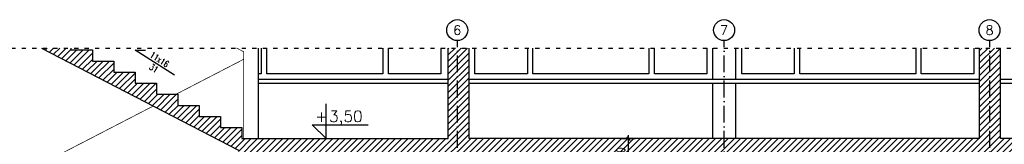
# Model space of a CAD drawing. Header units: millimetres. Extents: x 167273 to 188273, y -125105 to -88145.
# Tile 5 of 210: x 168564 to 169973, y -124021 to -123842. Entities that reach past the tile are written whole.
import ezdxf
from ezdxf.enums import TextEntityAlignment as Align

# ---------------------------------------------------------------- set-up
doc = ezdxf.new("R2010")
doc.units = ezdxf.units.MM
doc.linetypes.add('ACAD_ISO03W100', pattern=[30, 12, -18])
doc.linetypes.add('ACAD_ISO10W100', pattern=[18, 12, -3, 0, -3])
for name, color, linetype in [('a-op_leader', 9, 'Continuous'), ('a-op_text', 9, 'Continuous'), ('a-osie', 1, 'ACAD_ISO10W100'), ('a-wymiary', 9, 'Continuous'), ('b-cienka', 9, 'Continuous'), ('b-przerywana1', 9, 'ACAD_ISO03W100'), ('b-widokowa', 7, 'Continuous'), ('b-ściany', 2, 'Continuous'), ('h-hatch', 8, 'Continuous')]:
    doc.layers.add(name, color=color, linetype=linetype)
doc.styles.add('PPAB_100', font='romans.shx', dxfattribs={"width": 0.7, "height": 12})
doc.styles.add('PPAB_50', font='romans.shx', dxfattribs={"width": 0.7, "height": 8})
doc.dimstyles.new('newPPAB_100', dxfattribs={"dimscale": 0, "dimtxt": 16, "dimasz": 1, "dimexe": 10, "dimexo": 10, "dimgap": 5, "dimtad": 1, "dimdec": 0, "dimzin": 0, "dimdsep": 46, "dimtxsty": 'PPAB_100', "dimblk": 'tick_50', "dimcen": 0.09, "dimdle": 5, "dimse1": 1, "dimse2": 1, "dimclrd": 9, "dimclre": 9, "dimclrt": 161, "dimadec": 0, "dimazin": 0, "dimtfac": 1, "dimtdec": 0, "dimtix": 1, "dimtmove": 2, "dimatfit": 0, "dimldrblk": 'tick_50', "dimfxl": 0, "dimtolj": 1, "dimtzin": 0, "dimarcsym": 0})

# ---------------------------------------------------------------- blocks, each defined once
blk = doc.blocks.new('tick_50')
at = {"color": 9, "ltscale": 20}
for p, q in [((-5, 0), (5, 0)), ((0, 10), (0, -10))]:
    blk.add_line(p, q, dxfattribs=at)
at = {"color": 0}
blk.add_line((2.5, 2.5), (-2.5, -2.5), dxfattribs=at)
blk = doc.blocks.new('kota')
at = {"layer": 'a-op_text'}
for p, q in [((-27153.37, 102049.9), (-27153.37, 102074.9)), ((-27163.37, 102059.9), (-27123.37, 102059.9)), ((-27153.37, 102049.9), (-27163.37, 102059.9))]:
    blk.add_line(p, q, dxfattribs=at)
at = {"layer": 'a-op_text', "style": 'PPAB_50', "flags": 4}
for tag, p in [('ZNAK', (-27161.37, 102061.9)), ('WARTOSC', (-27151.37, 102061.9))]:
    blk.add_attdef(tag, p, '', height=8, dxfattribs=at)

msp = doc.modelspace()

# ---------------------------------------------------------------- hatches: boundary and pattern name
at = {"layer": 'h-hatch'}
h = msp.add_hatch(dxfattribs=at)
h.set_pattern_fill('ANSI31', color=256, scale=2, style=0)
h.set_pattern_definition([(45, (-27340.6366, 31489.7547), (-4.49012806, 4.49012806), [])])
h.paths.add_polyline_path([(170700.81, -124013.12), (169967.82, -124013.12), (169967.82, -123883.15), (169937.81, -123883.15), (169937.81, -124013.12), (169206.81, -124013.12), (169206.81, -123883.15), (169176.81, -123883.15), (169176.81, -124013.12), (168881.81, -124013.12), (168881.81, -123997.22), (168851.21, -123997.22), (168851.21, -123981.31), (168820.61, -123981.31), (168820.61, -123965.4), (168790.01, -123965.4), (168790.01, -123949.49), (168759.41, -123949.49), (168759.41, -123933.58), (168728.81, -123933.58), (168728.81, -123917.67), (168698.21, -123917.67), (168698.21, -123901.76), (168667.61, -123901.76), (168667.61, -123885.85), (168637.01, -123885.85), (168637.01, -123883.15), (168594.96, -123883.15), (168876.81, -124029.68), (168876.81, -124053.12), (169174.81, -124053.12), (170700.81, -124053.12)])

# ---------------------------------------------------------------- linework, layer by layer
at = {"layer": 'a-op_leader'}
msp.add_lwpolyline([(168785.01, -123922.14), (168729.01, -123886.14), (168743.77, -123886.14)], dxfattribs=at)
at = {"layer": 'a-osie', "ltscale": 2}
for p, q in [((169190.31, -124748.12), (169190.31, -123872.43)), ((169572.31, -124748.12), (169572.31, -123872.43)), ((169952.31, -124748.12), (169952.31, -123872.43))]:
    msp.add_line(p, q, dxfattribs=at)
at = {"layer": 'a-osie', "linetype": 'Continuous', "ltscale": 0.5}
for centre in [(169189.95, -123857.44), (169571.95, -123857.43), (169951.95, -123857.44)]:
    msp.add_circle(centre, 15, dxfattribs=at)
at = {"layer": 'b-cienka'}
for p, q in [((169555.81, -123928.12), (169555.81, -123883.15)), ((169588.81, -123928.12), (169588.81, -123883.15)), ((169176.81, -123928.12), (168904.81, -123928.12)), ((169937.81, -123928.12), (169206.81, -123928.12)), ((170700.81, -123928.12), (169967.82, -123928.12)), ((169176.81, -123934.12), (168904.81, -123934.12)), ((169937.81, -123934.12), (169206.81, -123934.12)), ((169555.81, -124013.12), (169555.81, -123934.12)), ((169588.81, -124013.12), (169588.81, -123934.12)), ((170700.81, -123934.12), (169967.82, -123934.12))]:
    msp.add_line(p, q, dxfattribs=at)
at = {"layer": 'b-przerywana1', "ltscale": 0.5}
msp.add_line((168326.52, -123883.15), (172353.25, -123883.15), dxfattribs=at)
at = {"layer": 'b-widokowa'}
msp.add_line((168904.81, -123883.15), (168904.81, -124013.12), dxfattribs=at)
at = {"layer": 'b-widokowa', "const_width": 1}
for points in [[(168884.31, -123888.51), (168873.99, -123883.15)], [(168787.34, -123949.49), (168884.31, -123899.24)], [(168884.31, -123888.51), (168884.31, -124013.12)], [(168568.81, -124062.73), (168754.9, -123966.3)]]:
    msp.add_lwpolyline(points, dxfattribs=at)
at = {"layer": 'b-ściany'}
for p, q in [((168594.96, -123883.15), (168876.81, -124029.68)), ((169176.81, -124013.12), (169176.81, -123883.15)), ((169206.81, -124013.12), (169206.81, -123883.15)), ((169937.81, -124013.12), (169937.81, -123883.15)), ((169967.82, -124013.12), (169967.82, -123883.15)), ((169937.81, -124013.12), (169206.81, -124013.12)), ((170700.81, -124013.12), (169967.82, -124013.12))]:
    msp.add_line(p, q, dxfattribs=at)
msp.add_lwpolyline([(168637.01, -123883.15), (168637.01, -123885.85), (168667.61, -123885.85), (168667.61, -123901.76), (168698.21, -123901.76), (168698.21, -123917.67), (168728.81, -123917.67), (168728.81, -123933.58), (168759.41, -123933.58), (168759.41, -123949.49), (168790.01, -123949.49), (168790.01, -123965.4), (168820.61, -123965.4), (168820.61, -123981.31), (168851.21, -123981.31), (168851.21, -123997.22), (168881.81, -123997.22), (168881.81, -124013.12), (169176.81, -124013.12)], dxfattribs=at)
at = {"layer": 'h-hatch'}
for points in [[(168909.31, -123883.15), (168909.31, -123920.12), (168904.81, -123920.12)], [(169083.31, -123883.15), (169083.31, -123920.12), (168917.31, -123920.12), (168917.31, -123883.15)], [(169166.31, -123883.15), (169166.31, -123920.12), (169091.31, -123920.12), (169091.31, -123883.15)], [(169290.31, -123883.15), (169290.31, -123920.12), (169215.31, -123920.12), (169215.31, -123883.15)], [(169464.31, -123883.15), (169464.31, -123920.12), (169298.31, -123920.12), (169298.31, -123883.15)], [(169547.31, -123883.15), (169547.31, -123920.12), (169472.31, -123920.12), (169472.31, -123883.15)], [(169672.31, -123883.15), (169672.31, -123920.12), (169597.31, -123920.12), (169597.31, -123883.15)], [(169846.31, -123883.15), (169846.31, -123920.12), (169680.31, -123920.12), (169680.31, -123883.15)], [(169929.31, -123883.15), (169929.31, -123920.12), (169854.31, -123920.12), (169854.31, -123883.15)]]:
    msp.add_lwpolyline(points, dxfattribs=at)

# ---------------------------------------------------------------- block references
at = {"layer": 'a-op_text'}
ref = msp.add_blockref('kota', (223309.23, -328112.93), dxfattribs=dict(at, xscale=2, yscale=2, zscale=2))
ref.add_attrib('ZNAK', '+', (168986.48, -123989.12), dxfattribs={"height": 16, "style": 'PPAB_50'})
ref.add_attrib('WARTOSC', '3,50', (169006.48, -123989.12), dxfattribs={"height": 16, "style": 'PPAB_50'})

# ---------------------------------------------------------------- texts
at = {"layer": 'a-op_text', "ltscale": 0.5, "insert": (168759.68, -123905.86), "char_height": 9, "width": 57.77, "attachment_point": 5, "rotation": 327.15268, "style": 'PPAB_100'}
msp.add_mtext('11x16\\P31', dxfattribs=at)
at = {"layer": 'a-osie', "style": 'PPAB_100'}
msp.add_text('6', height=13.5, dxfattribs=at).set_placement((169189.95, -123857.44), align=Align.MIDDLE_CENTER)
at = {"layer": 'a-osie', "linetype": 'Continuous', "ltscale": 0.5, "style": 'PPAB_100'}
for s, p in [('7', (169571.95, -123857.43)), ('8', (169951.95, -123857.44))]:
    msp.add_text(s, height=13.5, dxfattribs=at).set_placement(p, align=Align.MIDDLE_CENTER)

# ---------------------------------------------------------------- dimensions: what is measured, and where the dimension line sits
at = {"layer": 'a-wymiary'}
msp.add_linear_dim(base=(169435.12, -124013.12), p1=(169204.31, -124053.12), p2=(169206.81, -124013.12), angle=90, dimstyle='newPPAB_100', override={"dimscale": 1}, dxfattribs=at).render()

doc.saveas('drawing.dxf')
